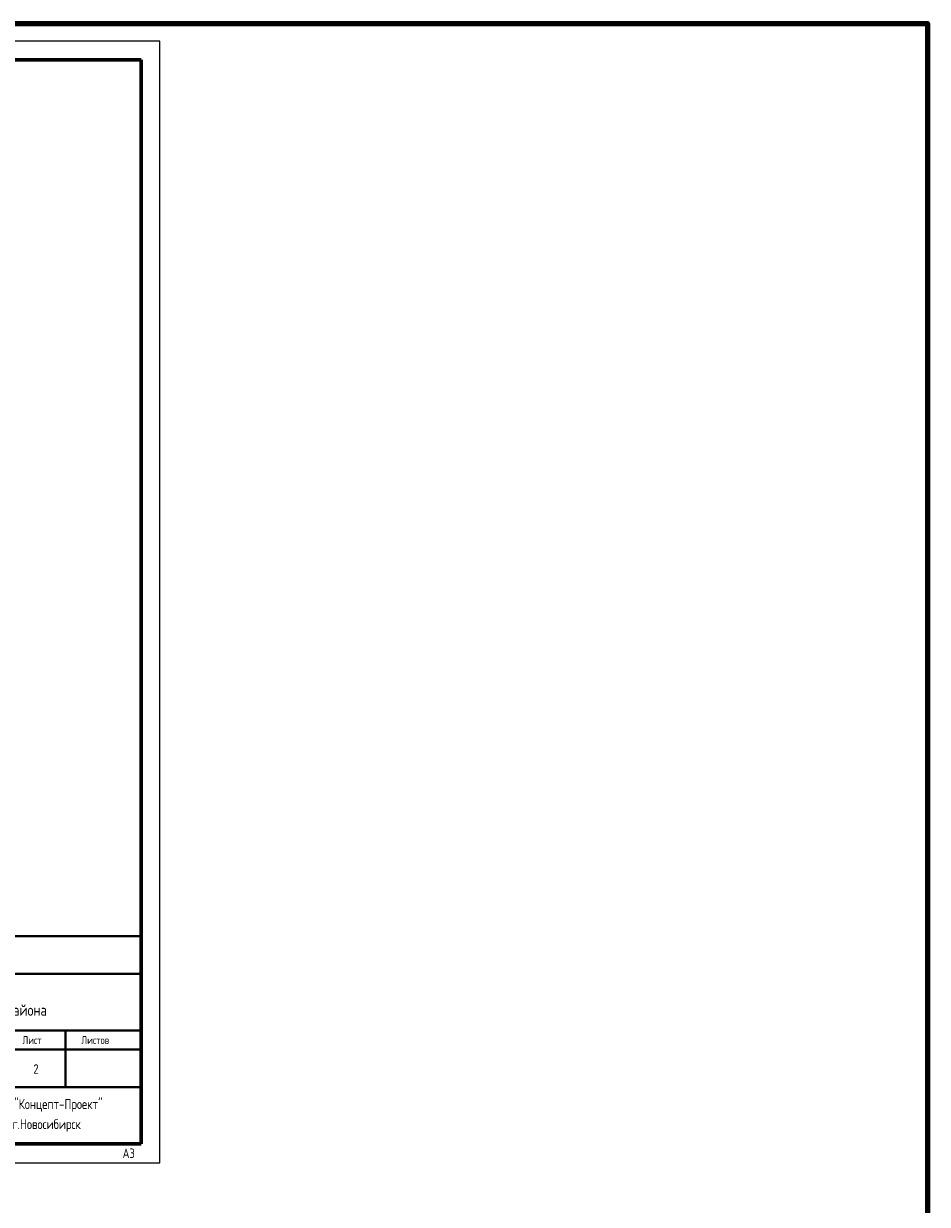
# Model space of a CAD drawing. Header units: millimetres. Extents: x -119471 to 297097, y -64331 to 65495.
# Tile 23 of 54: x -79244 to -55308, y -4160 to 27106. Entities that reach past the tile are written whole.
import ezdxf
from ezdxf.enums import TextEntityAlignment as Align

# ---------------------------------------------------------------- set-up
doc = ezdxf.new("R2010")
doc.units = ezdxf.units.MM
for name, color, linetype, lineweight in [('12 рамка штамп', 250, 'Continuous', 35), ('60 Оповещение', 213, 'Continuous', 35), ('Формат', 7, 'Continuous', 50)]:
    doc.layers.add(name, color=color, linetype=linetype, lineweight=lineweight)
doc.styles.add('GOST 2.304', font='cs_gost2304.shx')
doc.styles.add('ГОСТ 2.304', font='CS_Gost2304.shx')

# ---------------------------------------------------------------- blocks, each defined once
blk = doc.blocks.new('штамп')
at = {"layer": 'Формат', "color": 7, "linetype": 'Continuous', "lineweight": 40, "ltscale": 10, "extrusion": (0, 1, 0)}
for points, elevation in [([(-3954597, 0), (-3973097, 0)], -1274694), ([(-3961097, 0), (-3973097, 0)], -1275694), ([(-3954597, 0), (-3961097, 0)], -1276694), ([(-3954597, 0), (-3973097, 0)], -1277194), ([(-3968097, 0), (-3973097, 0)], -1277694), ([(-3961097, 0), (-3973097, 0)], -1278694)]:
    blk.add_lwpolyline(points, dxfattribs=dict(at, elevation=elevation))
at = {"layer": 'Формат', "color": 7, "linetype": 'Continuous', "lineweight": 40, "ltscale": 10, "extrusion": (1, 0, 0)}
for points, elevation in [([(-1280194, 0), (-1274694, 0)], 3954597), ([(-1274694, 0), (-1277194, 0)], 3955597), ([(-1274694, 0), (-1280194, 0)], 3956597), ([(-1274694, 0), (-1277194, 0)], 3957597), ([(-1274694, 0), (-1280194, 0)], 3958597), ([(-1274694, 0), (-1280194, 0)], 3960097), ([(-1280194, 0), (-1274695, 0)], 3961097), ([(-1280194, 0), (-1277194, 0)], 3968097), ([(-1277194, 0), (-1280194, 0)], 3968097), ([(-1277194, 0), (-1278694, 0)], 3969597), ([(-1277194, 0), (-1278694, 0)], 3971097)]:
    blk.add_lwpolyline(points, dxfattribs=dict(at, elevation=elevation))
at = {"layer": 'Формат', "color": 7, "linetype": 'Continuous', "lineweight": 25, "extrusion": (0, 1, 0)}
for elevation in [-1275194, -1275694, -1276194, -1277694, -1278194, -1278194, -1278694, -1278694, -1279194, -1279194, -1279694, -1279694]:
    blk.add_lwpolyline([(-3954597, 0), (-3961097, 0)], dxfattribs=dict(at, elevation=elevation))
at = {"layer": '12 рамка штамп', "style": 'GOST 2.304'}
for s, p in [('Проверил', (3954673, -1279015)), ('Разраб.', (3954685, -1279501)), ('Н.контроль', (3954699, -1280013))]:
    blk.add_text(s, height=250, dxfattribs=at).set_placement(p)
at = {"layer": '12 рамка штамп', "linetype": 'Continuous', "attachment_point": 5, "style": 'GOST 2.304'}
for s, insert, char_height in [('\\A1;0604-1-0-ОПС', (3967288, -1275226), 350), ('Дом культуры в п. Чернаково \\PВагайцевского сельсовета Ордынского района', (3967097, -1276444), 300), ('Строительство здания дома культуры\\Pв п.Чернаково Вагайцевского сельсовета\\PОрдынского района', (3964597, -1277944), 250)]:
    blk.add_mtext(s, dxfattribs=dict(at, insert=insert, char_height=char_height))
at = {"layer": 'Формат', "linetype": 'Continuous', "style": 'GOST 2.304'}
for s, height, p in [('Изм.', 210, (3954774, -1277027)), ('Кол.уч.', 210, (3955622, -1277027)), ('Лист', 210, (3956784, -1277027)), ('N%%D док.', 210, (3957626, -1277027)), ('Подпись', 210, (3958784, -1277027)), ('Дата', 210, (3960284, -1277027)), ('Стадия', 210, (3968311, -1277554)), ('Лист', 210, (3969956, -1277554)), ('Листов', 210, (3971516, -1277554)), ('05.20', 250, (3960154, -1279058)), ('05.20', 250, (3960154, -1279558)), ('05.20', 250, (3960154, -1280058))]:
    blk.add_text(s, height=height, dxfattribs=at).set_placement(p)
at = {"layer": 'Формат', "style": 'GOST 2.304'}
blk.add_text('Р', height=300, dxfattribs=at).set_placement((3968734, -1278314))
for s, p in [('ООО "Концепт-Проект"', (3970597, -1279143)), ('г.Новосибирск', (3970597, -1279675))]:
    blk.add_text(s, height=260, dxfattribs=at).set_placement(p, align=Align.MIDDLE_CENTER)

msp = doc.modelspace()

# ---------------------------------------------------------------- linework, layer by layer
at = {"layer": '12 рамка штамп', "color": 7, "linetype": 'Continuous', "lineweight": 25, "ltscale": 100, "extrusion": (0, 1, 0)}
for points, elevation in [([(75633.9, 0), (117633.9, 0)], 26645), ([(117633.9, 0), (75633.9, 0)], -3055)]:
    msp.add_lwpolyline(points, dxfattribs=dict(at, elevation=elevation))
at = {"layer": '12 рамка штамп', "color": 7, "linetype": 'Continuous', "lineweight": 25, "ltscale": 100, "extrusion": (1, 0, 0), "elevation": -75633.9}
msp.add_lwpolyline([(-3055, 0), (26645, 0)], dxfattribs=at)
at = {"layer": '12 рамка штамп', "color": 7, "linetype": 'Continuous', "lineweight": 60, "ltscale": 100, "extrusion": (0, 1, 0)}
for points, elevation in [([(76133.9, 0), (115633.9, 0)], 26145), ([(115633.9, 0), (76133.9, 0)], -2555)]:
    msp.add_lwpolyline(points, dxfattribs=dict(at, elevation=elevation))
at = {"layer": '12 рамка штамп', "color": 7, "linetype": 'Continuous', "lineweight": 60, "ltscale": 100, "extrusion": (1, 0, 0), "elevation": -76133.9}
msp.add_lwpolyline([(-2555, 0), (26145, 0)], dxfattribs=at)
at = {"layer": '60 Оповещение', "lineweight": 100, "ltscale": 100}
msp.add_lwpolyline([(-119470.9, 27105.8), (-55308.1, 27105.8), (-55308.1, -49400.6), (-119470.9, -49400.6)], close=True, dxfattribs=at)

# ---------------------------------------------------------------- block references
at = {"color": 7, "linetype": 'Continuous', "lineweight": 15}
msp.add_blockref('штамп', (-4049231.2, 1277639.1), dxfattribs=at)

# ---------------------------------------------------------------- texts
at = {"layer": '12 рамка штамп', "style": 'ГОСТ 2.304'}
msp.add_text('2', height=250, dxfattribs=at).set_placement((-78985.3, -699.4))
at = {"layer": '12 рамка штамп', "linetype": 'Continuous', "lineweight": 25, "ltscale": 100, "insert": (-76621.8, -2680), "char_height": 250, "width": 497.855, "attachment_point": 1}
msp.add_mtext('\\Fcs_gost2304.shx;\\W1.0000000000;\\T1.0000000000;\\o\\lA3', dxfattribs=at)

doc.saveas('drawing.dxf')
